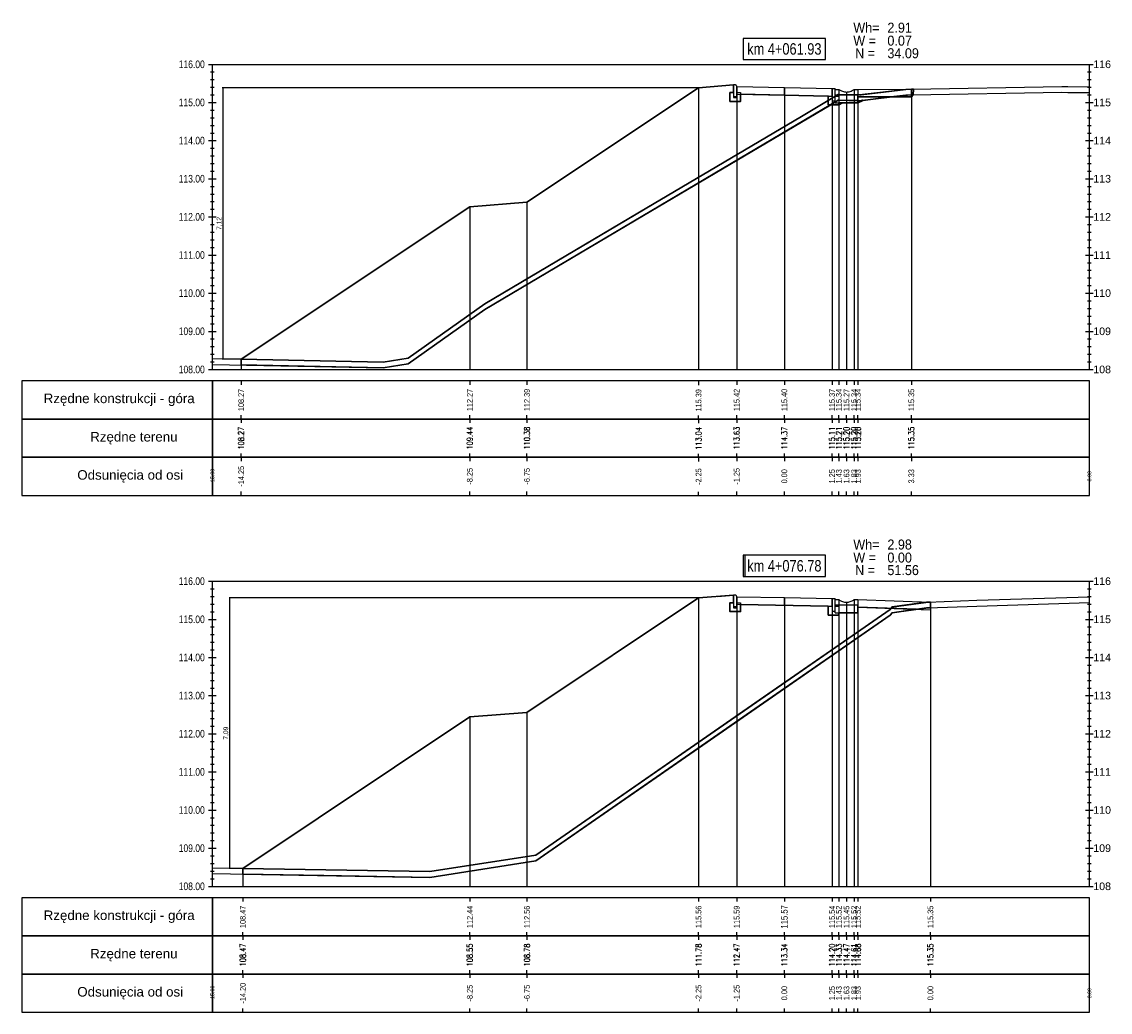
# Model space of a CAD drawing. Extents: x 7537626 to 7538805, y 5722894 to 5725486.
# Tile 9 of 105: x 7538094 to 7538122, y 5725310 to 5725335. Entities that reach past the tile are written whole.
import ezdxf

# ---------------------------------------------------------------- set-up
doc = ezdxf.new("R2010")
doc.units = 0
doc.header["$PDMODE"] = 35
doc.header["$PDSIZE"] = 0.3
for name, color, linetype in [('C-DROGI-PROFILE', 7, 'Continuous'), ('C-DROGI-PROFILE-ETYKIETY', 7, 'Continuous'), ('C-DROGI-PRZEKROJE-ETYKIETY', 7, 'Continuous'), ('C-POPRZECZKA-przekrój', 2, 'Continuous'), ('C-POPRZECZKA-widok', 1, 'Continuous')]:
    doc.layers.add(name, color=color, linetype=linetype)
for name, color, linetype, true_color in [('C-humus', 7, 'Continuous', 0x003df5), ('C-Teren', 7, 'Continuous', 0x008521), ('poprzeczki', 7, 'Continuous', 0x0000d6)]:
    doc.layers.add(name, color=color, linetype=linetype, true_color=true_color)
for name, color, linetype, lineweight, plot in [('D-1.pow. hum.', 7, 'Continuous', 30, False), ('D-2.wykop', 30, 'Continuous', 30, False), ('D-3.nasyp', 4, 'Continuous', 30, False)]:
    doc.layers.add(name, color=color, linetype=linetype, lineweight=lineweight, plot=plot)
doc.layers.add('D-roboty-ziemne-opis', color=2, linetype='Continuous', lineweight=30)
doc.styles.add('2mm08', font='arial.ttf', dxfattribs={"width": 0.8})
doc.styles.add('opis_50', font='arial.ttf', dxfattribs={"height": 0.125})
doc.styles.get("Standard").update_dxf_attribs({"font": 'arial.ttf'})
doc.dimstyles.new('OPIS_50', dxfattribs={"dimscale": 0.5, "dimtxt": 0.125, "dimasz": 0.25, "dimexe": 0.1, "dimexo": 0.15, "dimgap": 0.1, "dimtad": 1, "dimzin": 0, "dimtxsty": 'opis_50', "dimblk": 'ARCHTICK', "dimcen": 0.15, "dimdle": 0.1, "dimaunit": 2, "dimadec": 4, "dimazin": 0, "dimtfac": 1, "dimtmove": 0, "dimatfit": 3, "dimfxl": 1, "dimarcsym": 0})

# ---------------------------------------------------------------- blocks, each defined once
blk = doc.blocks.new('_ArchTick')
at = {"color": 0, "linetype": 'ByBlock', "const_width": 0.15}
blk.add_lwpolyline([(-0.5, -0.5), (0.5, 0.5)], dxfattribs=at)
blk = doc.blocks.new('*D199')
at = {"layer": 'Defpoints', "color": 0, "transparency": 16777216}
for p in [(7538111.468, 5725333.764), (7538098.988, 5725326.645), (7538099.471, 5725326.645)]:
    blk.add_point(p, dxfattribs=at)
at = {"layer": 'poprzeczki', "color": 0, "lineweight": -2, "transparency": 16777216}
for p, q in [((7538111.453, 5725333.764), (7538098.978, 5725333.764)), ((7538098.988, 5725333.774), (7538098.988, 5725326.635)), ((7538099.456, 5725326.645), (7538098.978, 5725326.645))]:
    blk.add_line(p, q, dxfattribs=at)
at = {"layer": 'poprzeczki', "color": 0, "lineweight": -2, "transparency": 16777216, "xscale": 0.025, "yscale": 0.025, "zscale": 0.025}
for p, rotation in [((7538098.988, 5725333.764), 90), ((7538098.988, 5725326.645), 270)]:
    blk.add_blockref('_ArchTick', p, dxfattribs=dict(at, rotation=rotation))
at = {"layer": 'poprzeczki', "color": 0, "transparency": 16777216, "insert": (7538098.903, 5725330.205), "char_height": 0.125, "attachment_point": 5, "rotation": 90, "style": 'opis_50'}
blk.add_mtext('7,12', dxfattribs=at)
blk = doc.blocks.new('*D200')
at = {"layer": 'Defpoints', "color": 0, "transparency": 16777216}
for p in [(7538111.468, 5725320.387), (7538099.165, 5725313.298), (7538099.516, 5725313.298)]:
    blk.add_point(p, dxfattribs=at)
at = {"layer": 'poprzeczki', "color": 0, "lineweight": -2, "transparency": 16777216}
for p, q in [((7538111.453, 5725320.387), (7538099.155, 5725320.387)), ((7538099.165, 5725320.397), (7538099.165, 5725313.288)), ((7538099.501, 5725313.298), (7538099.155, 5725313.298))]:
    blk.add_line(p, q, dxfattribs=at)
at = {"layer": 'poprzeczki', "color": 0, "lineweight": -2, "transparency": 16777216, "xscale": 0.025, "yscale": 0.025, "zscale": 0.025}
for p, rotation in [((7538099.165, 5725320.387), 90), ((7538099.165, 5725313.298), 270)]:
    blk.add_blockref('_ArchTick', p, dxfattribs=dict(at, rotation=rotation))
at = {"layer": 'poprzeczki', "color": 0, "transparency": 16777216, "insert": (7538099.08, 5725316.842), "char_height": 0.125, "attachment_point": 5, "rotation": 90, "style": 'opis_50'}
blk.add_mtext('7,09', dxfattribs=at)

msp = doc.modelspace()

# ---------------------------------------------------------------- linework, layer by layer
at = {"layer": 'C-DROGI-PROFILE', "color": 7, "linetype": 'Continuous', "lineweight": -3}
for p, q in [((7538099.471, 5725326.077), (7538099.471, 5725325.977)), ((7538105.468, 5725326.077), (7538105.468, 5725325.977)), ((7538106.968, 5725326.077), (7538106.968, 5725325.977)), ((7538111.468, 5725326.069), (7538111.468, 5725325.969)), ((7538112.468, 5725326.077), (7538112.468, 5725325.977)), ((7538113.718, 5725326.077), (7538113.718, 5725325.977)), ((7538114.968, 5725326.077), (7538114.968, 5725325.977)), ((7538115.148, 5725326.077), (7538115.148, 5725325.977)), ((7538115.348, 5725326.077), (7538115.348, 5725325.977)), ((7538115.548, 5725326.077), (7538115.548, 5725325.977)), ((7538115.648, 5725326.077), (7538115.648, 5725325.977)), ((7538117.048, 5725326.077), (7538117.048, 5725325.977)), ((7538099.471, 5725325.077), (7538099.471, 5725325.177)), ((7538099.471, 5725325.077), (7538099.471, 5725324.977)), ((7538105.468, 5725325.077), (7538105.468, 5725325.177)), ((7538105.468, 5725325.077), (7538105.468, 5725324.977)), ((7538106.968, 5725325.077), (7538106.968, 5725325.177)), ((7538106.968, 5725325.077), (7538106.968, 5725324.977)), ((7538111.468, 5725325.069), (7538111.468, 5725325.169)), ((7538111.468, 5725325.069), (7538111.468, 5725324.969)), ((7538112.468, 5725325.077), (7538112.468, 5725325.177)), ((7538112.468, 5725325.077), (7538112.468, 5725324.977)), ((7538113.718, 5725325.077), (7538113.718, 5725325.177)), ((7538113.718, 5725325.077), (7538113.718, 5725324.977)), ((7538114.968, 5725325.077), (7538114.968, 5725325.177)), ((7538114.968, 5725325.077), (7538114.968, 5725324.977)), ((7538115.148, 5725325.077), (7538115.148, 5725325.177)), ((7538115.148, 5725325.077), (7538115.148, 5725324.977)), ((7538115.348, 5725325.077), (7538115.348, 5725325.177)), ((7538115.348, 5725325.077), (7538115.348, 5725324.977)), ((7538115.548, 5725325.077), (7538115.548, 5725325.177)), ((7538115.548, 5725325.077), (7538115.548, 5725324.977)), ((7538115.648, 5725325.077), (7538115.648, 5725325.177)), ((7538115.648, 5725325.077), (7538115.648, 5725324.977)), ((7538117.048, 5725325.077), (7538117.048, 5725325.177)), ((7538117.048, 5725325.077), (7538117.048, 5725324.977)), ((7538099.471, 5725324.077), (7538099.471, 5725324.177)), ((7538099.471, 5725324.077), (7538099.471, 5725323.977)), ((7538105.468, 5725324.077), (7538105.468, 5725324.177)), ((7538105.468, 5725324.077), (7538105.468, 5725323.977)), ((7538106.968, 5725324.077), (7538106.968, 5725324.177)), ((7538106.968, 5725324.077), (7538106.968, 5725323.977)), ((7538111.468, 5725324.069), (7538111.468, 5725324.169)), ((7538111.468, 5725324.069), (7538111.468, 5725323.969)), ((7538112.468, 5725324.077), (7538112.468, 5725324.177)), ((7538112.468, 5725324.077), (7538112.468, 5725323.977)), ((7538113.718, 5725324.077), (7538113.718, 5725324.177)), ((7538113.718, 5725324.077), (7538113.718, 5725323.977)), ((7538114.968, 5725324.077), (7538114.968, 5725324.177)), ((7538114.968, 5725324.077), (7538114.968, 5725323.977)), ((7538115.148, 5725324.077), (7538115.148, 5725324.177)), ((7538115.148, 5725324.077), (7538115.148, 5725323.977)), ((7538115.348, 5725324.077), (7538115.348, 5725324.177)), ((7538115.348, 5725324.077), (7538115.348, 5725323.977)), ((7538115.548, 5725324.077), (7538115.548, 5725324.177)), ((7538115.548, 5725324.077), (7538115.548, 5725323.977)), ((7538115.648, 5725324.077), (7538115.648, 5725324.177)), ((7538115.648, 5725324.077), (7538115.648, 5725323.977)), ((7538117.048, 5725324.077), (7538117.048, 5725324.177)), ((7538117.048, 5725324.077), (7538117.048, 5725323.977)), ((7538099.471, 5725323.077), (7538099.471, 5725323.177)), ((7538105.468, 5725323.077), (7538105.468, 5725323.177)), ((7538106.968, 5725323.077), (7538106.968, 5725323.177)), ((7538111.468, 5725323.069), (7538111.468, 5725323.169)), ((7538112.468, 5725323.077), (7538112.468, 5725323.177)), ((7538113.718, 5725323.077), (7538113.718, 5725323.177)), ((7538114.968, 5725323.077), (7538114.968, 5725323.177)), ((7538115.148, 5725323.077), (7538115.148, 5725323.177)), ((7538115.348, 5725323.077), (7538115.348, 5725323.177)), ((7538115.548, 5725323.077), (7538115.548, 5725323.177)), ((7538115.648, 5725323.077), (7538115.648, 5725323.177)), ((7538117.048, 5725323.077), (7538117.048, 5725323.177)), ((7538099.516, 5725312.526), (7538099.516, 5725312.426)), ((7538105.468, 5725312.526), (7538105.468, 5725312.426)), ((7538106.968, 5725312.526), (7538106.968, 5725312.426)), ((7538111.468, 5725312.526), (7538111.468, 5725312.426)), ((7538112.468, 5725312.526), (7538112.468, 5725312.426)), ((7538113.718, 5725312.526), (7538113.718, 5725312.426)), ((7538114.968, 5725312.526), (7538114.968, 5725312.426)), ((7538115.148, 5725312.526), (7538115.148, 5725312.426)), ((7538115.348, 5725312.526), (7538115.348, 5725312.426)), ((7538115.548, 5725312.526), (7538115.548, 5725312.426)), ((7538115.648, 5725312.526), (7538115.648, 5725312.426)), ((7538117.549, 5725312.526), (7538117.549, 5725312.426)), ((7538099.516, 5725311.526), (7538099.516, 5725311.626)), ((7538105.468, 5725311.526), (7538105.468, 5725311.626)), ((7538106.968, 5725311.526), (7538106.968, 5725311.626)), ((7538111.468, 5725311.526), (7538111.468, 5725311.626)), ((7538112.468, 5725311.526), (7538112.468, 5725311.626)), ((7538113.718, 5725311.526), (7538113.718, 5725311.626)), ((7538114.968, 5725311.526), (7538114.968, 5725311.626)), ((7538115.148, 5725311.526), (7538115.148, 5725311.626)), ((7538115.348, 5725311.526), (7538115.348, 5725311.626)), ((7538115.548, 5725311.526), (7538115.548, 5725311.626)), ((7538115.648, 5725311.526), (7538115.648, 5725311.626)), ((7538117.549, 5725311.526), (7538117.549, 5725311.626)), ((7538099.516, 5725311.526), (7538099.516, 5725311.426)), ((7538105.468, 5725311.526), (7538105.468, 5725311.426)), ((7538106.968, 5725311.526), (7538106.968, 5725311.426)), ((7538111.468, 5725311.526), (7538111.468, 5725311.426)), ((7538112.468, 5725311.526), (7538112.468, 5725311.426)), ((7538113.718, 5725311.526), (7538113.718, 5725311.426)), ((7538114.968, 5725311.526), (7538114.968, 5725311.426)), ((7538115.148, 5725311.526), (7538115.148, 5725311.426)), ((7538115.348, 5725311.526), (7538115.348, 5725311.426)), ((7538115.548, 5725311.526), (7538115.548, 5725311.426)), ((7538115.648, 5725311.526), (7538115.648, 5725311.426)), ((7538117.549, 5725311.526), (7538117.549, 5725311.426)), ((7538099.516, 5725310.526), (7538099.516, 5725310.626)), ((7538099.516, 5725310.526), (7538099.516, 5725310.426)), ((7538105.468, 5725310.526), (7538105.468, 5725310.626)), ((7538105.468, 5725310.526), (7538105.468, 5725310.426)), ((7538106.968, 5725310.526), (7538106.968, 5725310.626)), ((7538106.968, 5725310.526), (7538106.968, 5725310.426)), ((7538111.468, 5725310.526), (7538111.468, 5725310.626)), ((7538111.468, 5725310.526), (7538111.468, 5725310.426)), ((7538112.468, 5725310.526), (7538112.468, 5725310.626)), ((7538112.468, 5725310.526), (7538112.468, 5725310.426)), ((7538113.718, 5725310.526), (7538113.718, 5725310.626)), ((7538113.718, 5725310.526), (7538113.718, 5725310.426)), ((7538114.968, 5725310.526), (7538114.968, 5725310.626)), ((7538114.968, 5725310.526), (7538114.968, 5725310.426)), ((7538115.148, 5725310.526), (7538115.148, 5725310.626)), ((7538115.148, 5725310.526), (7538115.148, 5725310.426)), ((7538115.348, 5725310.526), (7538115.348, 5725310.626)), ((7538115.348, 5725310.526), (7538115.348, 5725310.426)), ((7538115.548, 5725310.526), (7538115.548, 5725310.626)), ((7538115.548, 5725310.526), (7538115.548, 5725310.426)), ((7538115.648, 5725310.526), (7538115.648, 5725310.626)), ((7538115.648, 5725310.526), (7538115.648, 5725310.426)), ((7538117.549, 5725310.526), (7538117.549, 5725310.626)), ((7538117.549, 5725310.526), (7538117.549, 5725310.426)), ((7538099.516, 5725309.526), (7538099.516, 5725309.626)), ((7538105.468, 5725309.526), (7538105.468, 5725309.626)), ((7538106.968, 5725309.526), (7538106.968, 5725309.626)), ((7538111.468, 5725309.526), (7538111.468, 5725309.626)), ((7538112.468, 5725309.526), (7538112.468, 5725309.626)), ((7538113.718, 5725309.526), (7538113.718, 5725309.626)), ((7538114.968, 5725309.526), (7538114.968, 5725309.626)), ((7538115.148, 5725309.526), (7538115.148, 5725309.626)), ((7538115.348, 5725309.526), (7538115.348, 5725309.626)), ((7538115.548, 5725309.526), (7538115.548, 5725309.626)), ((7538115.648, 5725309.526), (7538115.648, 5725309.626)), ((7538117.549, 5725309.526), (7538117.549, 5725309.626))]:
    msp.add_line(p, q, dxfattribs=at)
at = {"layer": 'C-DROGI-PROFILE', "color": 1, "linetype": 'Continuous', "lineweight": -3}
for points in [[(7538098.718, 5725325.077), (7538098.718, 5725326.077), (7538093.718, 5725326.077), (7538093.718, 5725325.077)], [(7538098.718, 5725325.077), (7538121.718, 5725325.077), (7538121.718, 5725326.077), (7538098.718, 5725326.077)], [(7538098.718, 5725324.077), (7538098.718, 5725325.077), (7538093.718, 5725325.077), (7538093.718, 5725324.077)], [(7538098.718, 5725324.077), (7538121.718, 5725324.077), (7538121.718, 5725325.077), (7538098.718, 5725325.077)], [(7538098.718, 5725323.077), (7538098.718, 5725324.077), (7538093.718, 5725324.077), (7538093.718, 5725323.077)], [(7538098.718, 5725323.077), (7538121.718, 5725323.077), (7538121.718, 5725324.077), (7538098.718, 5725324.077)], [(7538098.718, 5725311.526), (7538098.718, 5725312.526), (7538093.718, 5725312.526), (7538093.718, 5725311.526)], [(7538098.718, 5725311.526), (7538121.718, 5725311.526), (7538121.718, 5725312.526), (7538098.718, 5725312.526)], [(7538098.718, 5725310.526), (7538098.718, 5725311.526), (7538093.718, 5725311.526), (7538093.718, 5725310.526)], [(7538098.718, 5725310.526), (7538121.718, 5725310.526), (7538121.718, 5725311.526), (7538098.718, 5725311.526)], [(7538098.718, 5725309.526), (7538098.718, 5725310.526), (7538093.718, 5725310.526), (7538093.718, 5725309.526)], [(7538098.718, 5725309.526), (7538121.718, 5725309.526), (7538121.718, 5725310.526), (7538098.718, 5725310.526)]]:
    msp.add_3dface(points, dxfattribs=at)
at = {"layer": 'C-DROGI-PRZEKROJE-ETYKIETY', "color": 1, "linetype": 'Continuous', "lineweight": -3}
for p, q in [((7538111.468, 5725333.764), (7538111.468, 5725326.377)), ((7538112.468, 5725333.797), (7538112.468, 5725326.377)), ((7538113.718, 5725333.772), (7538113.718, 5725326.377)), ((7538114.968, 5725333.747), (7538114.968, 5725326.377)), ((7538115.148, 5725333.721), (7538115.148, 5725326.377)), ((7538115.348, 5725333.651), (7538115.348, 5725326.377)), ((7538115.548, 5725333.721), (7538115.548, 5725326.377)), ((7538115.648, 5725333.721), (7538115.648, 5725326.377)), ((7538117.048, 5725333.724), (7538117.048, 5725326.377)), ((7538111.468, 5725320.387), (7538111.468, 5725312.826)), ((7538112.468, 5725320.42), (7538112.468, 5725312.826)), ((7538113.718, 5725320.395), (7538113.718, 5725312.826)), ((7538114.968, 5725320.37), (7538114.968, 5725312.826)), ((7538115.148, 5725320.344), (7538115.148, 5725312.826)), ((7538115.348, 5725320.274), (7538115.348, 5725312.826)), ((7538115.548, 5725320.344), (7538115.548, 5725312.826)), ((7538115.648, 5725320.344), (7538115.648, 5725312.826))]:
    msp.add_line(p, q, dxfattribs=at)
for points in [[(7538106.968, 5725330.764), (7538106.968, 5725326.377)], [(7538105.468, 5725330.644), (7538105.468, 5725326.377)], [(7538099.471, 5725326.645), (7538099.471, 5725326.377)], [(7538117.549, 5725320.277), (7538117.549, 5725312.826)], [(7538106.968, 5725317.387), (7538106.968, 5725312.826)], [(7538105.468, 5725317.267), (7538105.468, 5725312.826)], [(7538099.516, 5725313.298), (7538099.516, 5725312.826)]]:
    msp.add_lwpolyline(points, dxfattribs=at)
at = {"layer": 'C-humus'}
for p, q in [((7538117.066, 5725333.574), (7538120.991, 5725333.644)), ((7538120.991, 5725333.644), (7538121.154, 5725333.642)), ((7538121.154, 5725333.642), (7538121.718, 5725333.635)), ((7538105.862, 5725327.952), (7538115.132, 5725333.434)), ((7538115.132, 5725333.434), (7538115.688, 5725333.424)), ((7538115.688, 5725333.424), (7538115.736, 5725333.431)), ((7538115.736, 5725333.431), (7538116.906, 5725333.57)), ((7538116.906, 5725333.57), (7538116.945, 5725333.572)), ((7538116.945, 5725333.572), (7538117.066, 5725333.574)), ((7538103.853, 5725326.522), (7538105.862, 5725327.952)), ((7538098.718, 5725326.511), (7538103.194, 5725326.42)), ((7538103.194, 5725326.42), (7538103.853, 5725326.522)), ((7538118.769, 5725320.175), (7538121.718, 5725320.264)), ((7538107.203, 5725313.495), (7538116.493, 5725319.937)), ((7538116.493, 5725319.937), (7538116.545, 5725320)), ((7538116.545, 5725320), (7538116.585, 5725320.007)), ((7538116.585, 5725320.007), (7538117.432, 5725320.121)), ((7538117.432, 5725320.121), (7538117.446, 5725320.125)), ((7538117.446, 5725320.125), (7538117.478, 5725320.124)), ((7538117.478, 5725320.124), (7538118.769, 5725320.175)), ((7538104.422, 5725313.062), (7538107.203, 5725313.495)), ((7538098.718, 5725313.162), (7538104.422, 5725313.062))]:
    msp.add_line(p, q, dxfattribs=at)
at = {"layer": 'C-POPRZECZKA-przekrój', "color": 2, "linetype": 'Continuous', "lineweight": -3}
for p, q in [((7538111.468, 5725333.764), (7538112.388, 5725333.837)), ((7538111.968, 5725333.804), (7538112.388, 5725333.837)), ((7538112.288, 5725333.407), (7538112.288, 5725333.637)), ((7538112.288, 5725333.637), (7538112.388, 5725333.637)), ((7538112.428, 5725333.837), (7538112.388, 5725333.837)), ((7538112.388, 5725333.837), (7538112.388, 5725333.507)), ((7538112.388, 5725333.637), (7538112.388, 5725333.537)), ((7538112.434, 5725333.837), (7538112.428, 5725333.837)), ((7538112.442, 5725333.835), (7538112.434, 5725333.837)), ((7538112.451, 5725333.831), (7538112.442, 5725333.835)), ((7538112.457, 5725333.826), (7538112.451, 5725333.831)), ((7538112.461, 5725333.82), (7538112.457, 5725333.826)), ((7538112.465, 5725333.813), (7538112.461, 5725333.82)), ((7538112.468, 5725333.805), (7538112.465, 5725333.813)), ((7538112.468, 5725333.797), (7538112.468, 5725333.805)), ((7538112.468, 5725333.797), (7538113.718, 5725333.772)), ((7538112.468, 5725333.797), (7538112.469, 5725333.597)), ((7538112.468, 5725333.507), (7538112.468, 5725333.797)), ((7538112.468, 5725333.797), (7538112.468, 5725333.637)), ((7538112.468, 5725333.637), (7538112.568, 5725333.637)), ((7538112.568, 5725333.637), (7538112.568, 5725333.407)), ((7538113.718, 5725333.572), (7538113.718, 5725333.772)), ((7538113.718, 5725333.772), (7538114.968, 5725333.747)), ((7538114.968, 5725333.747), (7538114.967, 5725333.547)), ((7538114.968, 5725333.747), (7538115.048, 5725333.747)), ((7538114.968, 5725333.547), (7538114.968, 5725333.747)), ((7538114.968, 5725333.747), (7538114.968, 5725333.417)), ((7538115.048, 5725333.371), (7538115.048, 5725333.747)), ((7538115.048, 5725333.721), (7538115.148, 5725333.721)), ((7538115.048, 5725333.571), (7538115.048, 5725333.721)), ((7538115.148, 5725333.721), (7538115.165, 5725333.709)), ((7538115.165, 5725333.709), (7538115.183, 5725333.697)), ((7538115.183, 5725333.697), (7538115.199, 5725333.688)), ((7538115.199, 5725333.688), (7538115.219, 5725333.679)), ((7538115.219, 5725333.679), (7538115.241, 5725333.67)), ((7538115.241, 5725333.67), (7538115.269, 5725333.661)), ((7538115.269, 5725333.661), (7538115.295, 5725333.656)), ((7538115.295, 5725333.656), (7538115.318, 5725333.653)), ((7538115.318, 5725333.653), (7538115.348, 5725333.651)), ((7538115.348, 5725333.651), (7538115.371, 5725333.652)), ((7538115.371, 5725333.652), (7538115.397, 5725333.655)), ((7538115.397, 5725333.655), (7538115.419, 5725333.659)), ((7538115.419, 5725333.659), (7538115.448, 5725333.667)), ((7538115.448, 5725333.667), (7538115.474, 5725333.677)), ((7538115.474, 5725333.677), (7538115.498, 5725333.689)), ((7538115.498, 5725333.689), (7538115.517, 5725333.699)), ((7538115.517, 5725333.699), (7538115.532, 5725333.709)), ((7538115.532, 5725333.709), (7538115.548, 5725333.721)), ((7538115.548, 5725333.721), (7538115.648, 5725333.721)), ((7538115.648, 5725333.721), (7538115.648, 5725333.571)), ((7538112.568, 5725333.407), (7538112.288, 5725333.407)), ((7538112.388, 5725333.537), (7538112.468, 5725333.537)), ((7538112.388, 5725333.507), (7538112.468, 5725333.507)), ((7538112.469, 5725333.597), (7538113.718, 5725333.572)), ((7538113.718, 5725333.572), (7538114.967, 5725333.547)), ((7538114.868, 5725333.317), (7538114.868, 5725333.547)), ((7538114.868, 5725333.547), (7538114.968, 5725333.547)), ((7538115.148, 5725333.317), (7538114.868, 5725333.317)), ((7538114.968, 5725333.417), (7538115.048, 5725333.417)), ((7538115.648, 5725333.571), (7538115.048, 5725333.571)), ((7538115.048, 5725333.547), (7538115.148, 5725333.547)), ((7538115.048, 5725333.417), (7538115.048, 5725333.547)), ((7538115.048, 5725333.371), (7538115.648, 5725333.371)), ((7538115.148, 5725333.547), (7538115.148, 5725333.317)), ((7538115.648, 5725333.371), (7538115.648, 5725333.571)), ((7538111.468, 5725320.387), (7538112.388, 5725320.46)), ((7538111.968, 5725320.427), (7538112.388, 5725320.46)), ((7538112.288, 5725320.03), (7538112.288, 5725320.26)), ((7538112.288, 5725320.26), (7538112.388, 5725320.26)), ((7538112.428, 5725320.46), (7538112.388, 5725320.46)), ((7538112.388, 5725320.46), (7538112.388, 5725320.13)), ((7538112.388, 5725320.26), (7538112.388, 5725320.16)), ((7538112.434, 5725320.46), (7538112.428, 5725320.46)), ((7538112.442, 5725320.458), (7538112.434, 5725320.46)), ((7538112.451, 5725320.453), (7538112.442, 5725320.458)), ((7538112.457, 5725320.448), (7538112.451, 5725320.453)), ((7538112.461, 5725320.443), (7538112.457, 5725320.448)), ((7538112.465, 5725320.436), (7538112.461, 5725320.443)), ((7538112.468, 5725320.427), (7538112.465, 5725320.436)), ((7538112.468, 5725320.42), (7538112.468, 5725320.427)), ((7538112.468, 5725320.42), (7538113.718, 5725320.395)), ((7538112.468, 5725320.42), (7538112.469, 5725320.22)), ((7538112.468, 5725320.13), (7538112.468, 5725320.42)), ((7538112.468, 5725320.42), (7538112.468, 5725320.26)), ((7538112.468, 5725320.26), (7538112.568, 5725320.26)), ((7538112.469, 5725320.22), (7538113.718, 5725320.195)), ((7538112.568, 5725320.26), (7538112.568, 5725320.03)), ((7538113.718, 5725320.195), (7538113.718, 5725320.395)), ((7538113.718, 5725320.395), (7538114.968, 5725320.37)), ((7538113.718, 5725320.195), (7538114.967, 5725320.17)), ((7538114.968, 5725320.37), (7538114.967, 5725320.17)), ((7538114.968, 5725320.37), (7538115.048, 5725320.37)), ((7538114.968, 5725320.17), (7538114.968, 5725320.37)), ((7538114.968, 5725320.37), (7538114.968, 5725320.04)), ((7538115.048, 5725319.994), (7538115.048, 5725320.37)), ((7538115.048, 5725320.344), (7538115.148, 5725320.344)), ((7538115.048, 5725320.194), (7538115.048, 5725320.344)), ((7538115.648, 5725320.194), (7538115.048, 5725320.194)), ((7538115.148, 5725320.344), (7538115.165, 5725320.332)), ((7538115.165, 5725320.332), (7538115.183, 5725320.32)), ((7538115.183, 5725320.32), (7538115.199, 5725320.311)), ((7538115.199, 5725320.311), (7538115.219, 5725320.301)), ((7538115.219, 5725320.301), (7538115.241, 5725320.293)), ((7538115.241, 5725320.293), (7538115.269, 5725320.284)), ((7538115.269, 5725320.284), (7538115.295, 5725320.279)), ((7538115.295, 5725320.279), (7538115.318, 5725320.276)), ((7538115.318, 5725320.276), (7538115.348, 5725320.274)), ((7538115.348, 5725320.274), (7538115.371, 5725320.275)), ((7538115.371, 5725320.275), (7538115.397, 5725320.278)), ((7538115.397, 5725320.278), (7538115.419, 5725320.282)), ((7538115.419, 5725320.282), (7538115.448, 5725320.29)), ((7538115.448, 5725320.29), (7538115.474, 5725320.3)), ((7538115.474, 5725320.3), (7538115.498, 5725320.311)), ((7538115.498, 5725320.311), (7538115.517, 5725320.322)), ((7538115.517, 5725320.322), (7538115.532, 5725320.332)), ((7538115.532, 5725320.332), (7538115.548, 5725320.344)), ((7538115.548, 5725320.344), (7538115.648, 5725320.344)), ((7538115.648, 5725320.344), (7538115.648, 5725320.194)), ((7538115.648, 5725319.994), (7538115.648, 5725320.194)), ((7538112.568, 5725320.03), (7538112.288, 5725320.03)), ((7538112.388, 5725320.16), (7538112.468, 5725320.16)), ((7538112.388, 5725320.13), (7538112.468, 5725320.13)), ((7538114.868, 5725319.94), (7538114.868, 5725320.17)), ((7538114.868, 5725320.17), (7538114.968, 5725320.17)), ((7538115.148, 5725319.94), (7538114.868, 5725319.94)), ((7538114.968, 5725320.04), (7538115.048, 5725320.04)), ((7538115.048, 5725320.17), (7538115.148, 5725320.17)), ((7538115.048, 5725320.04), (7538115.048, 5725320.17)), ((7538115.048, 5725319.994), (7538115.648, 5725319.994)), ((7538115.148, 5725320.17), (7538115.148, 5725319.94))]:
    msp.add_line(p, q, dxfattribs=at)
for points in [[(7538099.471, 5725326.645), (7538105.468, 5725330.644), (7538106.968, 5725330.764), (7538111.468, 5725333.764)], [(7538099.516, 5725313.298), (7538105.468, 5725317.267), (7538106.968, 5725317.387), (7538111.468, 5725320.387)], [(7538115.648, 5725320.344), (7538117.549, 5725320.277)], [(7538115.641, 5725320.144), (7538117.542, 5725320.077)]]:
    msp.add_lwpolyline(points, dxfattribs=at)
at = {"layer": 'C-POPRZECZKA-przekrój'}
for points in [[(7538115.648, 5725333.721), (7538117.048, 5725333.724)], [(7538115.649, 5725333.521), (7538117.049, 5725333.524)]]:
    msp.add_lwpolyline(points, dxfattribs=at)
at = {"layer": 'C-POPRZECZKA-widok', "color": 1, "linetype": 'Continuous', "lineweight": -3}
for p, q in [((7538098.618, 5725334.377), (7538121.818, 5725334.377)), ((7538098.668, 5725334.177), (7538098.768, 5725334.177)), ((7538098.718, 5725326.377), (7538098.718, 5725334.377)), ((7538121.668, 5725334.177), (7538121.768, 5725334.177)), ((7538121.718, 5725326.377), (7538121.718, 5725334.377)), ((7538098.668, 5725333.977), (7538098.768, 5725333.977)), ((7538121.668, 5725333.977), (7538121.768, 5725333.977)), ((7538098.668, 5725333.777), (7538098.768, 5725333.777)), ((7538121.668, 5725333.777), (7538121.768, 5725333.777)), ((7538098.618, 5725333.377), (7538098.818, 5725333.377)), ((7538098.668, 5725333.577), (7538098.768, 5725333.577)), ((7538098.668, 5725333.377), (7538098.768, 5725333.377)), ((7538121.618, 5725333.377), (7538121.818, 5725333.377)), ((7538121.668, 5725333.577), (7538121.768, 5725333.577)), ((7538121.668, 5725333.377), (7538121.768, 5725333.377)), ((7538098.668, 5725333.177), (7538098.768, 5725333.177)), ((7538121.668, 5725333.177), (7538121.768, 5725333.177)), ((7538098.668, 5725332.977), (7538098.768, 5725332.977)), ((7538098.668, 5725332.777), (7538098.768, 5725332.777)), ((7538121.668, 5725332.977), (7538121.768, 5725332.977)), ((7538121.668, 5725332.777), (7538121.768, 5725332.777)), ((7538098.668, 5725332.577), (7538098.768, 5725332.577)), ((7538121.668, 5725332.577), (7538121.768, 5725332.577)), ((7538098.618, 5725332.377), (7538098.818, 5725332.377)), ((7538098.668, 5725332.377), (7538098.768, 5725332.377)), ((7538098.668, 5725332.177), (7538098.768, 5725332.177)), ((7538121.618, 5725332.377), (7538121.818, 5725332.377)), ((7538121.668, 5725332.377), (7538121.768, 5725332.377)), ((7538121.668, 5725332.177), (7538121.768, 5725332.177)), ((7538098.668, 5725331.977), (7538098.768, 5725331.977)), ((7538121.668, 5725331.977), (7538121.768, 5725331.977)), ((7538098.668, 5725331.777), (7538098.768, 5725331.777)), ((7538121.668, 5725331.777), (7538121.768, 5725331.777)), ((7538098.618, 5725331.377), (7538098.818, 5725331.377)), ((7538098.668, 5725331.577), (7538098.768, 5725331.577)), ((7538098.668, 5725331.377), (7538098.768, 5725331.377)), ((7538121.618, 5725331.377), (7538121.818, 5725331.377)), ((7538121.668, 5725331.577), (7538121.768, 5725331.577)), ((7538121.668, 5725331.377), (7538121.768, 5725331.377)), ((7538098.668, 5725331.177), (7538098.768, 5725331.177)), ((7538121.668, 5725331.177), (7538121.768, 5725331.177)), ((7538098.668, 5725330.977), (7538098.768, 5725330.977)), ((7538098.668, 5725330.777), (7538098.768, 5725330.777)), ((7538121.668, 5725330.977), (7538121.768, 5725330.977)), ((7538121.668, 5725330.777), (7538121.768, 5725330.777)), ((7538098.668, 5725330.577), (7538098.768, 5725330.577)), ((7538121.668, 5725330.577), (7538121.768, 5725330.577)), ((7538098.618, 5725330.377), (7538098.818, 5725330.377)), ((7538098.668, 5725330.377), (7538098.768, 5725330.377)), ((7538098.668, 5725330.177), (7538098.768, 5725330.177)), ((7538121.618, 5725330.377), (7538121.818, 5725330.377)), ((7538121.668, 5725330.377), (7538121.768, 5725330.377)), ((7538121.668, 5725330.177), (7538121.768, 5725330.177)), ((7538098.668, 5725329.977), (7538098.768, 5725329.977)), ((7538121.668, 5725329.977), (7538121.768, 5725329.977)), ((7538098.668, 5725329.777), (7538098.768, 5725329.777)), ((7538121.668, 5725329.777), (7538121.768, 5725329.777)), ((7538098.618, 5725329.377), (7538098.818, 5725329.377)), ((7538098.668, 5725329.577), (7538098.768, 5725329.577)), ((7538098.668, 5725329.377), (7538098.768, 5725329.377)), ((7538121.618, 5725329.377), (7538121.818, 5725329.377)), ((7538121.668, 5725329.577), (7538121.768, 5725329.577)), ((7538121.668, 5725329.377), (7538121.768, 5725329.377)), ((7538098.668, 5725329.177), (7538098.768, 5725329.177)), ((7538121.668, 5725329.177), (7538121.768, 5725329.177)), ((7538098.668, 5725328.977), (7538098.768, 5725328.977)), ((7538098.668, 5725328.777), (7538098.768, 5725328.777)), ((7538121.668, 5725328.977), (7538121.768, 5725328.977)), ((7538121.668, 5725328.777), (7538121.768, 5725328.777)), ((7538098.668, 5725328.577), (7538098.768, 5725328.577)), ((7538121.668, 5725328.577), (7538121.768, 5725328.577)), ((7538098.618, 5725328.377), (7538098.818, 5725328.377)), ((7538098.668, 5725328.377), (7538098.768, 5725328.377)), ((7538098.668, 5725328.177), (7538098.768, 5725328.177)), ((7538121.618, 5725328.377), (7538121.818, 5725328.377)), ((7538121.668, 5725328.377), (7538121.768, 5725328.377)), ((7538121.668, 5725328.177), (7538121.768, 5725328.177)), ((7538098.668, 5725327.977), (7538098.768, 5725327.977)), ((7538121.668, 5725327.977), (7538121.768, 5725327.977)), ((7538098.668, 5725327.777), (7538098.768, 5725327.777)), ((7538121.668, 5725327.777), (7538121.768, 5725327.777)), ((7538098.618, 5725327.377), (7538098.818, 5725327.377)), ((7538098.668, 5725327.577), (7538098.768, 5725327.577)), ((7538098.668, 5725327.377), (7538098.768, 5725327.377)), ((7538121.618, 5725327.377), (7538121.818, 5725327.377)), ((7538121.668, 5725327.577), (7538121.768, 5725327.577)), ((7538121.668, 5725327.377), (7538121.768, 5725327.377)), ((7538098.668, 5725327.177), (7538098.768, 5725327.177)), ((7538121.668, 5725327.177), (7538121.768, 5725327.177)), ((7538098.668, 5725326.977), (7538098.768, 5725326.977)), ((7538098.668, 5725326.777), (7538098.768, 5725326.777)), ((7538121.668, 5725326.977), (7538121.768, 5725326.977)), ((7538121.668, 5725326.777), (7538121.768, 5725326.777)), ((7538098.668, 5725326.577), (7538098.768, 5725326.577)), ((7538121.668, 5725326.577), (7538121.768, 5725326.577)), ((7538098.618, 5725326.377), (7538121.818, 5725326.377)), ((7538098.618, 5725320.826), (7538121.818, 5725320.826)), ((7538098.718, 5725312.826), (7538098.718, 5725320.826)), ((7538121.718, 5725312.826), (7538121.718, 5725320.826)), ((7538098.668, 5725320.626), (7538098.768, 5725320.626)), ((7538121.668, 5725320.626), (7538121.768, 5725320.626)), ((7538098.668, 5725320.426), (7538098.768, 5725320.426)), ((7538098.668, 5725320.226), (7538098.768, 5725320.226)), ((7538121.668, 5725320.426), (7538121.768, 5725320.426)), ((7538121.668, 5725320.226), (7538121.768, 5725320.226)), ((7538098.668, 5725320.026), (7538098.768, 5725320.026)), ((7538121.668, 5725320.026), (7538121.768, 5725320.026)), ((7538098.618, 5725319.826), (7538098.818, 5725319.826)), ((7538098.668, 5725319.826), (7538098.768, 5725319.826)), ((7538098.668, 5725319.626), (7538098.768, 5725319.626)), ((7538121.618, 5725319.826), (7538121.818, 5725319.826)), ((7538121.668, 5725319.826), (7538121.768, 5725319.826)), ((7538121.668, 5725319.626), (7538121.768, 5725319.626)), ((7538098.668, 5725319.426), (7538098.768, 5725319.426)), ((7538121.668, 5725319.426), (7538121.768, 5725319.426)), ((7538098.668, 5725319.226), (7538098.768, 5725319.226)), ((7538121.668, 5725319.226), (7538121.768, 5725319.226)), ((7538098.618, 5725318.826), (7538098.818, 5725318.826)), ((7538098.668, 5725319.026), (7538098.768, 5725319.026)), ((7538098.668, 5725318.826), (7538098.768, 5725318.826)), ((7538121.618, 5725318.826), (7538121.818, 5725318.826)), ((7538121.668, 5725319.026), (7538121.768, 5725319.026)), ((7538121.668, 5725318.826), (7538121.768, 5725318.826)), ((7538098.668, 5725318.626), (7538098.768, 5725318.626)), ((7538121.668, 5725318.626), (7538121.768, 5725318.626)), ((7538098.668, 5725318.426), (7538098.768, 5725318.426)), ((7538098.668, 5725318.226), (7538098.768, 5725318.226)), ((7538121.668, 5725318.426), (7538121.768, 5725318.426)), ((7538121.668, 5725318.226), (7538121.768, 5725318.226)), ((7538098.668, 5725318.026), (7538098.768, 5725318.026)), ((7538121.668, 5725318.026), (7538121.768, 5725318.026)), ((7538098.618, 5725317.826), (7538098.818, 5725317.826)), ((7538098.668, 5725317.826), (7538098.768, 5725317.826)), ((7538098.668, 5725317.626), (7538098.768, 5725317.626)), ((7538121.618, 5725317.826), (7538121.818, 5725317.826)), ((7538121.668, 5725317.826), (7538121.768, 5725317.826)), ((7538121.668, 5725317.626), (7538121.768, 5725317.626)), ((7538098.668, 5725317.426), (7538098.768, 5725317.426)), ((7538121.668, 5725317.426), (7538121.768, 5725317.426)), ((7538098.668, 5725317.226), (7538098.768, 5725317.226)), ((7538121.668, 5725317.226), (7538121.768, 5725317.226)), ((7538098.618, 5725316.826), (7538098.818, 5725316.826)), ((7538098.668, 5725317.026), (7538098.768, 5725317.026)), ((7538098.668, 5725316.826), (7538098.768, 5725316.826)), ((7538121.618, 5725316.826), (7538121.818, 5725316.826)), ((7538121.668, 5725317.026), (7538121.768, 5725317.026)), ((7538121.668, 5725316.826), (7538121.768, 5725316.826)), ((7538098.668, 5725316.626), (7538098.768, 5725316.626)), ((7538121.668, 5725316.626), (7538121.768, 5725316.626)), ((7538098.668, 5725316.426), (7538098.768, 5725316.426)), ((7538098.668, 5725316.226), (7538098.768, 5725316.226)), ((7538121.668, 5725316.426), (7538121.768, 5725316.426)), ((7538121.668, 5725316.226), (7538121.768, 5725316.226)), ((7538098.668, 5725316.026), (7538098.768, 5725316.026)), ((7538121.668, 5725316.026), (7538121.768, 5725316.026)), ((7538098.618, 5725315.826), (7538098.818, 5725315.826)), ((7538098.668, 5725315.826), (7538098.768, 5725315.826)), ((7538098.668, 5725315.626), (7538098.768, 5725315.626)), ((7538121.618, 5725315.826), (7538121.818, 5725315.826)), ((7538121.668, 5725315.826), (7538121.768, 5725315.826)), ((7538121.668, 5725315.626), (7538121.768, 5725315.626)), ((7538098.668, 5725315.426), (7538098.768, 5725315.426)), ((7538121.668, 5725315.426), (7538121.768, 5725315.426)), ((7538098.668, 5725315.226), (7538098.768, 5725315.226)), ((7538121.668, 5725315.226), (7538121.768, 5725315.226)), ((7538098.618, 5725314.826), (7538098.818, 5725314.826)), ((7538098.668, 5725315.026), (7538098.768, 5725315.026)), ((7538098.668, 5725314.826), (7538098.768, 5725314.826)), ((7538121.618, 5725314.826), (7538121.818, 5725314.826)), ((7538121.668, 5725315.026), (7538121.768, 5725315.026)), ((7538121.668, 5725314.826), (7538121.768, 5725314.826)), ((7538098.668, 5725314.626), (7538098.768, 5725314.626)), ((7538121.668, 5725314.626), (7538121.768, 5725314.626)), ((7538098.668, 5725314.426), (7538098.768, 5725314.426)), ((7538098.668, 5725314.226), (7538098.768, 5725314.226)), ((7538121.668, 5725314.426), (7538121.768, 5725314.426)), ((7538121.668, 5725314.226), (7538121.768, 5725314.226)), ((7538098.668, 5725314.026), (7538098.768, 5725314.026)), ((7538121.668, 5725314.026), (7538121.768, 5725314.026)), ((7538098.618, 5725313.826), (7538098.818, 5725313.826)), ((7538098.668, 5725313.826), (7538098.768, 5725313.826)), ((7538098.668, 5725313.626), (7538098.768, 5725313.626)), ((7538121.618, 5725313.826), (7538121.818, 5725313.826)), ((7538121.668, 5725313.826), (7538121.768, 5725313.826)), ((7538121.668, 5725313.626), (7538121.768, 5725313.626)), ((7538098.668, 5725313.426), (7538098.768, 5725313.426)), ((7538121.668, 5725313.426), (7538121.768, 5725313.426)), ((7538098.668, 5725313.226), (7538098.768, 5725313.226)), ((7538121.668, 5725313.226), (7538121.768, 5725313.226)), ((7538098.618, 5725312.826), (7538121.818, 5725312.826)), ((7538098.668, 5725313.026), (7538098.768, 5725313.026)), ((7538121.668, 5725313.026), (7538121.768, 5725313.026))]:
    msp.add_line(p, q, dxfattribs=at)
at = {"layer": 'C-POPRZECZKA-widok', "color": 3, "linetype": 'Continuous', "lineweight": -3}
for points in [[(7538112.638, 5725334.502), (7538114.798, 5725334.502), (7538114.798, 5725335.059), (7538112.638, 5725335.059)], [(7538112.638, 5725320.951), (7538114.799, 5725320.951), (7538114.799, 5725321.507), (7538112.638, 5725321.507)], [(7538112.685, 5725320.951), (7538114.799, 5725320.951), (7538114.799, 5725321.507), (7538112.685, 5725321.507)]]:
    msp.add_3dface(points, dxfattribs=at)
at = {"layer": 'C-Teren'}
for p, q in [((7538115.736, 5725333.581), (7538116.906, 5725333.72)), ((7538116.906, 5725333.72), (7538116.945, 5725333.722)), ((7538116.945, 5725333.722), (7538117.066, 5725333.724)), ((7538117.066, 5725333.724), (7538120.991, 5725333.794)), ((7538120.991, 5725333.794), (7538121.154, 5725333.792)), ((7538121.154, 5725333.792), (7538121.718, 5725333.785)), ((7538105.862, 5725328.102), (7538115.132, 5725333.584)), ((7538115.132, 5725333.584), (7538115.688, 5725333.574)), ((7538115.688, 5725333.574), (7538115.736, 5725333.581)), ((7538103.853, 5725326.672), (7538105.862, 5725328.102)), ((7538098.718, 5725326.661), (7538103.194, 5725326.57)), ((7538103.194, 5725326.57), (7538103.853, 5725326.672)), ((7538116.585, 5725320.157), (7538117.432, 5725320.271)), ((7538117.432, 5725320.271), (7538117.446, 5725320.275)), ((7538117.446, 5725320.275), (7538117.478, 5725320.274)), ((7538117.478, 5725320.274), (7538118.769, 5725320.325)), ((7538118.769, 5725320.325), (7538121.718, 5725320.414)), ((7538107.203, 5725313.645), (7538116.493, 5725320.087)), ((7538116.493, 5725320.087), (7538116.545, 5725320.15)), ((7538116.545, 5725320.15), (7538116.585, 5725320.157)), ((7538104.422, 5725313.212), (7538107.203, 5725313.645)), ((7538098.718, 5725313.312), (7538104.422, 5725313.212))]:
    msp.add_line(p, q, dxfattribs=at)
at = {"layer": 'D-1.pow. hum.'}
for points in [[(7538099.471, 5725326.645), (7538099.471, 5725326.495), (7538103.194, 5725326.42), (7538103.853, 5725326.522), (7538105.862, 5725327.952), (7538111.661, 5725331.382), (7538115.132, 5725333.434), (7538115.648, 5725333.425), (7538115.688, 5725333.424), (7538116.906, 5725333.57), (7538117.099, 5725333.575), (7538117.101, 5725333.725), (7538116.906, 5725333.72), (7538115.688, 5725333.574), (7538115.132, 5725333.584), (7538114.165, 5725333.012), (7538109.915, 5725330.499), (7538105.862, 5725328.102), (7538103.853, 5725326.672), (7538103.194, 5725326.57), (7538099.471, 5725326.645)], [(7538099.516, 5725313.298), (7538099.516, 5725313.148), (7538101.643, 5725313.11), (7538104.422, 5725313.062), (7538107.203, 5725313.495), (7538109.403, 5725315.021), (7538112.944, 5725317.476), (7538116.493, 5725319.937), (7538116.545, 5725320), (7538117.446, 5725320.125), (7538117.549, 5725320.127), (7538117.549, 5725320.277), (7538117.446, 5725320.275), (7538116.545, 5725320.15), (7538116.493, 5725320.087), (7538115.273, 5725319.241), (7538113.056, 5725317.704), (7538107.54, 5725313.879), (7538107.203, 5725313.645), (7538104.422, 5725313.212), (7538099.516, 5725313.298)]]:
    msp.add_lwpolyline(points, dxfattribs=at)
at = {"layer": 'D-2.wykop'}
for points in [[(7538114.935, 5725333.317), (7538115.148, 5725333.317), (7538115.241, 5725333.371), (7538115.648, 5725333.371), (7538115.78, 5725333.435), (7538115.688, 5725333.424), (7538115.132, 5725333.434), (7538114.935, 5725333.317)], [(7538117.099, 5725333.575), (7538117.048, 5725333.524), (7538116.511, 5725333.523), (7538116.906, 5725333.57), (7538117.099, 5725333.575)]]:
    msp.add_lwpolyline(points, dxfattribs=at)
at = {"layer": 'D-3.nasyp'}
for points in [[(7538105.468, 5725330.644), (7538099.471, 5725326.645), (7538099.471, 5725326.495), (7538103.194, 5725326.42), (7538103.853, 5725326.522), (7538105.862, 5725327.952), (7538110.022, 5725330.412), (7538114.935, 5725333.317), (7538114.868, 5725333.317), (7538114.868, 5725333.547), (7538112.568, 5725333.594), (7538112.568, 5725333.407), (7538112.288, 5725333.407), (7538112.288, 5725333.637), (7538112.388, 5725333.637), (7538112.388, 5725333.837), (7538111.468, 5725333.764), (7538106.968, 5725330.764), (7538105.468, 5725330.644)], [(7538117.048, 5725333.724), (7538117.049, 5725333.524), (7538117.099, 5725333.575), (7538117.101, 5725333.725), (7538117.048, 5725333.724)], [(7538115.148, 5725333.371), (7538115.148, 5725333.317), (7538115.241, 5725333.371), (7538115.148, 5725333.371)], [(7538115.648, 5725333.425), (7538115.648, 5725333.371), (7538115.773, 5725333.432), (7538116.511, 5725333.523), (7538115.648, 5725333.521), (7538115.648, 5725333.425)], [(7538112.388, 5725320.26), (7538112.388, 5725320.46), (7538111.468, 5725320.387), (7538106.968, 5725317.387), (7538105.468, 5725317.267), (7538099.516, 5725313.298), (7538099.516, 5725313.148), (7538104.422, 5725313.062), (7538107.203, 5725313.495), (7538111.58, 5725316.531), (7538116.493, 5725319.937), (7538116.545, 5725320), (7538117.183, 5725320.089), (7538115.648, 5725320.144), (7538115.648, 5725319.994), (7538115.148, 5725319.994), (7538115.148, 5725319.94), (7538114.868, 5725319.94), (7538114.868, 5725320.17), (7538112.568, 5725320.218), (7538112.568, 5725320.03), (7538112.288, 5725320.03), (7538112.288, 5725320.26), (7538112.388, 5725320.26)]]:
    msp.add_lwpolyline(points, dxfattribs=at)

# ---------------------------------------------------------------- texts
at = {"layer": 'C-DROGI-PROFILE', "color": 2}
for s, p in [('Rzędne konstrukcji - góra', (7538094.293, 5725325.494)), ('Rzędne terenu', (7538095.513, 5725324.488)), ('Odsunięcia od osi', (7538095.174, 5725323.488)), ('Rzędne konstrukcji - góra', (7538094.293, 5725311.943)), ('Rzędne terenu', (7538095.513, 5725310.937)), ('Odsunięcia od osi', (7538095.174, 5725309.937))]:
    msp.add_text(s, height=0.25, dxfattribs=at).set_placement(p)
at = {"layer": 'C-DROGI-PROFILE-ETYKIETY', "color": 1, "linetype": 'Continuous', "lineweight": -3, "attachment_point": 5, "rotation": 90, "style": '2mm08'}
for s, insert, char_height in [('108.27', (7538099.471, 5725325.577), 0.15), ('112.27', (7538105.468, 5725325.577), 0.15), ('112.39', (7538106.968, 5725325.577), 0.15), ('115.39', (7538111.468, 5725325.569), 0.15), ('115.42', (7538112.468, 5725325.577), 0.15), ('115.40', (7538113.718, 5725325.577), 0.15), ('115.37', (7538114.968, 5725325.577), 0.15), ('115.34', (7538115.148, 5725325.577), 0.15), ('115.27', (7538115.348, 5725325.577), 0.15), ('115.34', (7538115.548, 5725325.577), 0.15), ('115.34', (7538115.648, 5725325.577), 0.15), ('115.35', (7538117.048, 5725325.577), 0.15), ('{\\Fsimplex|c238;108.27}', (7538099.471, 5725324.577), 0.15), ('{\\Fsimplex|c238;109.44}', (7538105.468, 5725324.577), 0.15), ('{\\Fsimplex|c238;110.38}', (7538106.968, 5725324.577), 0.15), ('{\\Fsimplex|c238;113.04}', (7538111.468, 5725324.569), 0.15), ('{\\Fsimplex.shx|c238;113.63}', (7538112.468, 5725324.577), 0.15), ('{\\Fsimplex.shx|c238;114.37}', (7538113.718, 5725324.577), 0.15), ('{\\Fsimplex.shx|c238;115.11}', (7538114.968, 5725324.577), 0.15), ('{\\Fsimplex.shx|c238;115.21}', (7538115.148, 5725324.577), 0.15), ('{\\Fsimplex.shx|c238;115.20}', (7538115.348, 5725324.577), 0.15), ('{\\Fsimplex.shx|c238;115.20}', (7538115.548, 5725324.577), 0.15), ('{\\Fsimplex.shx|c238;115.20}', (7538115.648, 5725324.577), 0.15), ('{\\Fsimplex|c238;115.35}', (7538117.048, 5725324.577), 0.15), ('-14.25', (7538099.471, 5725323.577), 0.15), ('-8.25', (7538105.468, 5725323.577), 0.15), ('-6.75', (7538106.968, 5725323.577), 0.15), ('-2.25', (7538111.468, 5725323.569), 0.15), ('-1.25', (7538112.468, 5725323.577), 0.15), ('0.00', (7538113.718, 5725323.577), 0.15), ('1.25', (7538114.968, 5725323.577), 0.15), ('1.43', (7538115.148, 5725323.577), 0.15), ('1.63', (7538115.348, 5725323.577), 0.15), ('1.83', (7538115.548, 5725323.577), 0.15), ('1.93', (7538115.648, 5725323.577), 0.15), ('3.33', (7538117.048, 5725323.577), 0.15), ('108.47', (7538099.516, 5725312.026), 0.15), ('112.44', (7538105.468, 5725312.026), 0.15), ('112.56', (7538106.968, 5725312.026), 0.15), ('115.56', (7538111.468, 5725312.026), 0.15), ('115.59', (7538112.468, 5725312.026), 0.15), ('115.57', (7538113.718, 5725312.026), 0.18), ('115.54', (7538114.968, 5725312.026), 0.15), ('115.52', (7538115.148, 5725312.026), 0.15), ('115.45', (7538115.348, 5725312.026), 0.15), ('115.52', (7538115.548, 5725312.026), 0.15), ('115.52', (7538115.648, 5725312.026), 0.15), ('115.35', (7538117.549, 5725312.026), 0.15), ('{\\Fsimplex.shx|c238;113.34}', (7538113.718, 5725311.026), 0.15), ('{\\Fsimplex|c238;108.47}', (7538099.516, 5725311.026), 0.15), ('{\\Fsimplex|c238;108.55}', (7538105.468, 5725311.026), 0.15), ('{\\Fsimplex|c238;108.78}', (7538106.968, 5725311.026), 0.15), ('{\\Fsimplex|c238;111.78}', (7538111.468, 5725311.026), 0.15), ('{\\Fsimplex.shx|c238;112.47}', (7538112.468, 5725311.026), 0.15), ('{\\Fsimplex.shx|c238;114.20}', (7538114.968, 5725311.026), 0.15), ('{\\Fsimplex.shx|c238;114.33}', (7538115.148, 5725311.026), 0.15), ('{\\Fsimplex.shx|c238;114.47}', (7538115.348, 5725311.026), 0.15), ('{\\Fsimplex.shx|c238;114.61}', (7538115.548, 5725311.026), 0.15), ('{\\Fsimplex.shx|c238;114.68}', (7538115.648, 5725311.026), 0.15), ('{\\Fsimplex|c238;115.35}', (7538117.549, 5725311.026), 0.15), ('-14.20', (7538099.516, 5725310.026), 0.15), ('-8.25', (7538105.468, 5725310.026), 0.15), ('-6.75', (7538106.968, 5725310.026), 0.15), ('-2.25', (7538111.468, 5725310.026), 0.15), ('-1.25', (7538112.468, 5725310.026), 0.15), ('0.00', (7538113.718, 5725310.026), 0.15), ('1.25', (7538114.968, 5725310.026), 0.15), ('1.43', (7538115.148, 5725310.026), 0.15), ('1.63', (7538115.348, 5725310.026), 0.15), ('1.83', (7538115.548, 5725310.026), 0.15), ('1.93', (7538115.648, 5725310.026), 0.15), ('0.00', (7538117.549, 5725310.026), 0.15)]:
    msp.add_mtext(s, dxfattribs=dict(at, insert=insert, char_height=char_height))
at = {"layer": 'C-DROGI-PROFILE-ETYKIETY', "color": 7, "linetype": 'Continuous', "lineweight": -3, "char_height": 0.1, "attachment_point": 5, "rotation": 90, "style": '2mm08'}
for s, insert in [('-15.00', (7538098.718, 5725323.577)), ('8.00', (7538121.718, 5725323.577)), ('-15.00', (7538098.718, 5725310.026)), ('8.00', (7538121.718, 5725310.026))]:
    msp.add_mtext(s, dxfattribs=dict(at, insert=insert))
at = {"layer": 'C-POPRZECZKA-widok', "color": 3, "linetype": 'Continuous', "lineweight": -3, "char_height": 0.3, "attachment_point": 8, "style": '2mm08'}
for s, insert in [('km 4+061.93', (7538113.718, 5725334.627)), ('km 4+076.78', (7538113.718, 5725321.076))]:
    msp.add_mtext(s, dxfattribs=dict(at, insert=insert))
at = {"layer": 'C-POPRZECZKA-widok', "color": 1, "linetype": 'Continuous', "lineweight": -3, "char_height": 0.2, "attachment_point": 6, "style": '2mm08'}
for s, insert in [('116.00', (7538098.518, 5725334.377)), ('115.00', (7538098.518, 5725333.377)), ('114.00', (7538098.518, 5725332.377)), ('113.00', (7538098.518, 5725331.377)), ('112.00', (7538098.518, 5725330.377)), ('111.00', (7538098.518, 5725329.377)), ('110.00', (7538098.518, 5725328.377)), ('109.00', (7538098.518, 5725327.377)), ('108.00', (7538098.518, 5725326.377)), ('116.00', (7538098.518, 5725320.826)), ('115.00', (7538098.518, 5725319.826)), ('114.00', (7538098.518, 5725318.826)), ('113.00', (7538098.518, 5725317.826)), ('112.00', (7538098.518, 5725316.826)), ('111.00', (7538098.518, 5725315.826)), ('110.00', (7538098.518, 5725314.826)), ('109.00', (7538098.518, 5725313.826)), ('108.00', (7538098.518, 5725312.826))]:
    msp.add_mtext(s, dxfattribs=dict(at, insert=insert))
at = {"layer": 'C-POPRZECZKA-widok', "color": 1, "linetype": 'Continuous', "lineweight": -3, "char_height": 0.2, "attachment_point": 4}
for s, insert in [('116', (7538121.818, 5725334.377)), ('115', (7538121.818, 5725333.377)), ('114', (7538121.818, 5725332.377)), ('113', (7538121.818, 5725331.377)), ('112', (7538121.818, 5725330.377)), ('111', (7538121.818, 5725329.377)), ('110', (7538121.818, 5725328.377)), ('109', (7538121.818, 5725327.377)), ('108', (7538121.818, 5725326.377)), ('116', (7538121.818, 5725320.826)), ('115', (7538121.818, 5725319.826)), ('114', (7538121.818, 5725318.826)), ('113', (7538121.818, 5725317.826)), ('112', (7538121.818, 5725316.826)), ('111', (7538121.818, 5725315.826)), ('110', (7538121.818, 5725314.826)), ('109', (7538121.818, 5725313.826)), ('108', (7538121.818, 5725312.826))]:
    msp.add_mtext(s, dxfattribs=dict(at, insert=insert))
at = {"layer": 'D-roboty-ziemne-opis', "lineweight": 25, "width": 0.9}
for s, p in [('Wh=', (7538115.526, 5725335.208)), ('2.91', (7538116.42, 5725335.208)), ('W =', (7538115.526, 5725334.867)), ('0.07', (7538116.42, 5725334.867)), ('N =', (7538115.574, 5725334.537)), ('34.09', (7538116.42, 5725334.537)), ('Wh=', (7538115.526, 5725321.657)), ('2.98', (7538116.42, 5725321.657)), ('W =', (7538115.526, 5725321.315)), ('0.00', (7538116.42, 5725321.315)), ('N =', (7538115.574, 5725320.986)), ('51.56', (7538116.42, 5725320.986))]:
    msp.add_text(s, height=0.2625, dxfattribs=at).set_placement(p)

# ---------------------------------------------------------------- dimensions: what is measured, and where the dimension line sits
at = {"layer": 'poprzeczki'}
for base, p1, p2, picture, middle in [((7538098.988, 5725326.645), (7538111.468, 5725333.764), (7538099.471, 5725326.645), '*D199', (7538098.903, 5725330.205)), ((7538099.165, 5725313.298), (7538111.468, 5725320.387), (7538099.516, 5725313.298), '*D200', (7538099.08, 5725316.842))]:
    dim = msp.add_linear_dim(base=base, p1=p1, p2=p2, angle=90, dimstyle='OPIS_50', override={"dimscale": 0.1}, dxfattribs=at)
    dim.commit()
    dim.dimension.update_dxf_attribs({"geometry": picture, "text_midpoint": middle})

doc.saveas('drawing.dxf')
